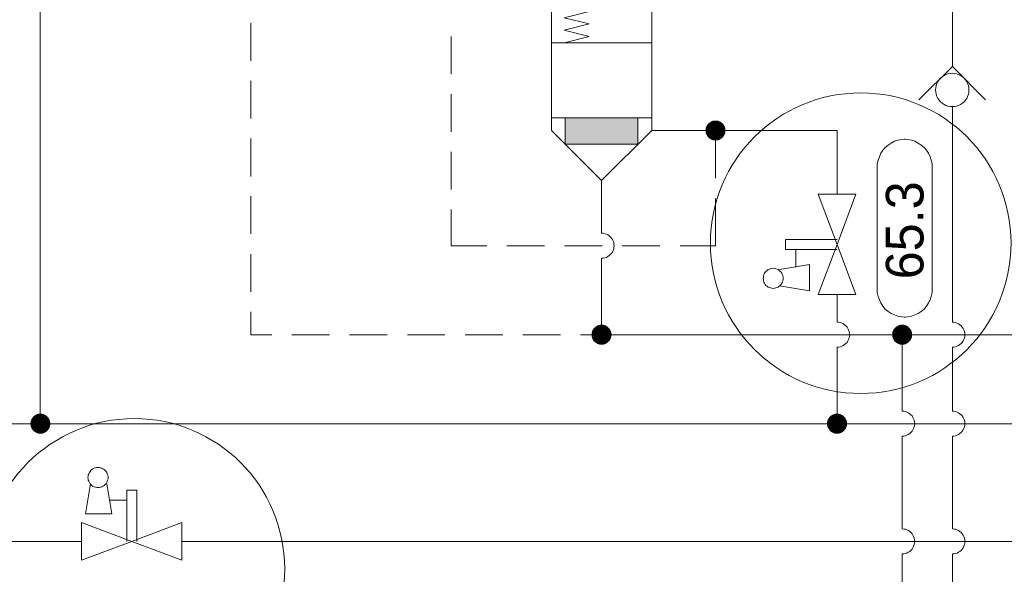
# Model space of a CAD drawing. Header units: millimetres. Extents: x 0 to 203, y 0 to 47.
# Tile 137 of 196: x 150.93 to 154.02, y 17.21 to 18.95. Entities that reach past the tile are written whole.
import ezdxf

# ---------------------------------------------------------------- set-up
doc = ezdxf.new("R2010")
doc.units = ezdxf.units.MM
for name, color, linetype in [('PDF_Geomertry', 7, 'Continuous'), ('PDF_Solid Fills', 7, 'Continuous'), ('PDF_Text', 7, 'Continuous')]:
    doc.layers.add(name, color=color, linetype=linetype)
doc.styles.add('PDF Arial', font='txt')

msp = doc.modelspace()

# ---------------------------------------------------------------- hatches: boundary and pattern name
at = {"layer": 'PDF_Solid Fills', "transparency": 33554559}
for points in [[(153.1096, 18.6026), (153.0846, 18.6221), (153.0874, 18.6249)], [(153.1096, 18.6026), (153.0874, 18.6249), (153.0907, 18.6276)], [(153.1096, 18.6026), (153.0907, 18.6276), (153.0943, 18.6299)], [(153.1096, 18.6026), (153.0943, 18.6299), (153.0977, 18.6318)], [(153.1096, 18.6026), (153.0977, 18.6318), (153.1013, 18.6332)], [(153.1096, 18.6026), (153.1013, 18.6332), (153.1054, 18.634)], [(153.1096, 18.6026), (153.1054, 18.634), (153.1096, 18.634)], [(153.1096, 18.6026), (153.1138, 18.634), (153.1179, 18.6332)], [(153.1096, 18.6026), (153.1096, 18.634), (153.1138, 18.634)], [(153.1096, 18.6026), (153.1179, 18.6332), (153.1213, 18.6318)], [(153.1096, 18.6026), (153.1213, 18.6318), (153.1254, 18.6299)], [(153.1096, 18.6026), (153.1254, 18.6299), (153.129, 18.6276)], [(153.1096, 18.6026), (153.129, 18.6276), (153.1318, 18.6249)], [(153.1096, 18.6026), (153.1318, 18.6249), (153.1346, 18.6221)], [(153.1096, 18.6026), (153.0782, 18.6068), (153.079, 18.611)], [(153.1096, 18.6026), (153.0782, 18.6026), (153.0782, 18.6068)], [(153.1096, 18.6026), (153.0782, 18.5985), (153.0782, 18.6026)], [(153.1096, 18.6026), (153.079, 18.5943), (153.0782, 18.5985)], [(153.1096, 18.6026), (153.079, 18.611), (153.0804, 18.6146)], [(153.1096, 18.6026), (153.0804, 18.591), (153.079, 18.5943)], [(153.1096, 18.6026), (153.0804, 18.6146), (153.0824, 18.6188)], [(153.1096, 18.6026), (153.0824, 18.5874), (153.0804, 18.591)], [(153.1096, 18.6026), (153.0824, 18.6188), (153.0846, 18.6221)], [(153.1096, 18.6026), (153.0846, 18.584), (153.0824, 18.5874)], [(153.1096, 18.6026), (153.0874, 18.5804), (153.0846, 18.584)], [(153.1096, 18.6026), (153.0907, 18.5776), (153.0874, 18.5804)], [(153.1096, 18.6026), (153.0943, 18.5757), (153.0907, 18.5776)], [(153.1096, 18.6026), (153.0977, 18.5735), (153.0943, 18.5757)], [(153.1096, 18.6026), (153.1013, 18.5721), (153.0977, 18.5735)], [(153.1096, 18.6026), (153.1054, 18.5715), (153.1013, 18.5721)], [(153.1096, 18.6026), (153.1096, 18.5715), (153.1054, 18.5715)], [(153.1096, 18.6026), (153.1346, 18.6221), (153.1365, 18.6188)], [(153.1096, 18.6026), (153.1365, 18.6188), (153.1388, 18.6146)], [(153.1096, 18.6026), (153.1388, 18.6146), (153.1402, 18.611)], [(153.1096, 18.6026), (153.1402, 18.611), (153.1407, 18.6068)], [(153.1096, 18.6026), (153.1407, 18.6068), (153.1407, 18.6026)], [(153.1096, 18.6026), (153.1138, 18.5715), (153.1096, 18.5715)], [(153.1096, 18.6026), (153.1179, 18.5721), (153.1138, 18.5715)], [(153.1096, 18.6026), (153.1213, 18.5735), (153.1179, 18.5721)], [(153.1096, 18.6026), (153.1254, 18.5757), (153.1213, 18.5735)], [(153.1096, 18.6026), (153.129, 18.5776), (153.1254, 18.5757)], [(153.1096, 18.6026), (153.1318, 18.5804), (153.129, 18.5776)], [(153.1096, 18.6026), (153.1346, 18.584), (153.1318, 18.5804)], [(153.1096, 18.6026), (153.1365, 18.5874), (153.1346, 18.584)], [(153.1096, 18.6026), (153.1388, 18.591), (153.1365, 18.5874)], [(153.1096, 18.6026), (153.1402, 18.5943), (153.1388, 18.591)], [(153.1096, 18.6026), (153.1407, 18.5985), (153.1402, 18.5943)], [(153.1096, 18.6026), (153.1407, 18.6026), (153.1407, 18.5985)], [(152.7518, 17.9624), (152.7227, 17.9743), (152.7249, 17.9785)], [(152.7518, 17.9624), (152.7249, 17.9785), (152.7268, 17.9813)], [(152.7518, 17.9624), (152.7268, 17.9813), (152.7296, 17.9846)], [(152.7518, 17.9624), (152.7296, 17.9846), (152.7332, 17.9874)], [(152.7518, 17.9624), (152.7332, 17.9874), (152.7365, 17.9896)], [(152.7518, 17.9624), (152.7365, 17.9896), (152.7402, 17.9915)], [(152.7518, 17.9624), (152.7402, 17.9915), (152.7443, 17.9929)], [(152.7518, 17.9624), (152.7443, 17.9929), (152.7477, 17.9938)], [(152.7518, 17.9624), (152.7477, 17.9938), (152.7518, 17.9938)], [(152.7518, 17.9624), (152.756, 17.9938), (152.7602, 17.9929)], [(152.7518, 17.9624), (152.7518, 17.9938), (152.756, 17.9938)], [(152.7518, 17.9624), (152.7602, 17.9929), (152.7643, 17.9915)], [(152.7518, 17.9624), (152.7643, 17.9915), (152.7679, 17.9896)], [(152.7518, 17.9624), (152.7679, 17.9896), (152.7713, 17.9874)], [(152.7518, 17.9624), (152.7713, 17.9874), (152.774, 17.9846)], [(152.7518, 17.9624), (152.774, 17.9846), (152.7768, 17.9813)], [(152.7518, 17.9624), (152.7768, 17.9813), (152.779, 17.9785)], [(152.7518, 17.9624), (152.779, 17.9785), (152.781, 17.9743)], [(153.6949, 17.9624), (153.6657, 17.9743), (153.6679, 17.9785)], [(153.6949, 17.9624), (153.6679, 17.9785), (153.6699, 17.9813)], [(153.6949, 17.9624), (153.6699, 17.9813), (153.6727, 17.9846)], [(153.6949, 17.9624), (153.6727, 17.9846), (153.6763, 17.9874)], [(153.6949, 17.9624), (153.6763, 17.9874), (153.6796, 17.9896)], [(153.6949, 17.9624), (153.6796, 17.9896), (153.6832, 17.9915)], [(153.6949, 17.9624), (153.6832, 17.9915), (153.6865, 17.9929)], [(153.6949, 17.9624), (153.6865, 17.9929), (153.6907, 17.9938)], [(153.6949, 17.9624), (153.6907, 17.9938), (153.6949, 17.9938)], [(153.6949, 17.9624), (153.699, 17.9938), (153.7032, 17.9929)], [(153.6949, 17.9624), (153.6949, 17.9938), (153.699, 17.9938)], [(153.6949, 17.9624), (153.7032, 17.9929), (153.7074, 17.9915)], [(153.6949, 17.9624), (153.7074, 17.9915), (153.711, 17.9896)], [(153.6949, 17.9624), (153.711, 17.9896), (153.7143, 17.9874)], [(153.6949, 17.9624), (153.7143, 17.9874), (153.7171, 17.9846)], [(153.6949, 17.9624), (153.7171, 17.9846), (153.7199, 17.9813)], [(153.6949, 17.9624), (153.7199, 17.9813), (153.7221, 17.9785)], [(153.6949, 17.9624), (153.7221, 17.9785), (153.724, 17.9743)], [(152.7518, 17.9624), (152.7207, 17.9665), (152.7221, 17.9707)], [(152.7518, 17.9624), (152.7207, 17.9624), (152.7207, 17.9665)], [(152.7518, 17.9624), (152.7207, 17.9582), (152.7207, 17.9624)], [(152.7518, 17.9624), (152.7221, 17.954), (152.7207, 17.9582)], [(152.7518, 17.9624), (152.7221, 17.9707), (152.7227, 17.9743)], [(152.7518, 17.9624), (152.7227, 17.9507), (152.7221, 17.954)], [(152.7518, 17.9624), (152.7249, 17.9465), (152.7227, 17.9507)], [(152.7518, 17.9624), (152.7268, 17.9429), (152.7249, 17.9465)], [(152.7518, 17.9624), (152.7296, 17.9401), (152.7268, 17.9429)], [(152.7518, 17.9624), (152.7332, 17.9374), (152.7296, 17.9401)], [(152.7518, 17.9624), (152.7365, 17.9354), (152.7332, 17.9374)], [(152.7518, 17.9624), (152.7402, 17.9332), (152.7365, 17.9354)], [(152.7518, 17.9624), (152.7443, 17.9318), (152.7402, 17.9332)], [(152.7518, 17.9624), (152.7477, 17.9313), (152.7443, 17.9318)], [(152.7518, 17.9624), (152.7518, 17.9313), (152.7477, 17.9313)], [(152.7518, 17.9624), (152.781, 17.9743), (152.7824, 17.9707)], [(152.7518, 17.9624), (152.7824, 17.9707), (152.7832, 17.9665)], [(152.7518, 17.9624), (152.7832, 17.9665), (152.7838, 17.9624)], [(152.7518, 17.9624), (152.756, 17.9313), (152.7518, 17.9313)], [(152.7518, 17.9624), (152.7602, 17.9318), (152.756, 17.9313)], [(152.7518, 17.9624), (152.7643, 17.9332), (152.7602, 17.9318)], [(152.7518, 17.9624), (152.7679, 17.9354), (152.7643, 17.9332)], [(152.7518, 17.9624), (152.7713, 17.9374), (152.7679, 17.9354)], [(152.7518, 17.9624), (152.774, 17.9401), (152.7713, 17.9374)], [(152.7518, 17.9624), (152.7768, 17.9429), (152.774, 17.9401)], [(152.7518, 17.9624), (152.779, 17.9465), (152.7768, 17.9429)], [(152.7518, 17.9624), (152.781, 17.9507), (152.779, 17.9465)], [(152.7518, 17.9624), (152.7824, 17.954), (152.781, 17.9507)], [(152.7518, 17.9624), (152.7832, 17.9582), (152.7824, 17.954)], [(152.7518, 17.9624), (152.7838, 17.9624), (152.7832, 17.9582)], [(153.6949, 17.9624), (153.6638, 17.9665), (153.6643, 17.9707)], [(153.6949, 17.9624), (153.6638, 17.9624), (153.6638, 17.9665)], [(153.6949, 17.9624), (153.6638, 17.9582), (153.6638, 17.9624)], [(153.6949, 17.9624), (153.6643, 17.954), (153.6638, 17.9582)], [(153.6949, 17.9624), (153.6643, 17.9707), (153.6657, 17.9743)], [(153.6949, 17.9624), (153.6657, 17.9507), (153.6643, 17.954)], [(153.6949, 17.9624), (153.6679, 17.9465), (153.6657, 17.9507)], [(153.6949, 17.9624), (153.6699, 17.9429), (153.6679, 17.9465)], [(153.6949, 17.9624), (153.6727, 17.9401), (153.6699, 17.9429)], [(153.6949, 17.9624), (153.6763, 17.9374), (153.6727, 17.9401)], [(153.6949, 17.9624), (153.6796, 17.9354), (153.6763, 17.9374)], [(153.6949, 17.9624), (153.6832, 17.9332), (153.6796, 17.9354)], [(153.6949, 17.9624), (153.6865, 17.9318), (153.6832, 17.9332)], [(153.6949, 17.9624), (153.6907, 17.9313), (153.6865, 17.9318)], [(153.6949, 17.9624), (153.6949, 17.9313), (153.6907, 17.9313)], [(153.6949, 17.9624), (153.724, 17.9743), (153.7254, 17.9707)], [(153.6949, 17.9624), (153.7254, 17.9707), (153.7263, 17.9665)], [(153.6949, 17.9624), (153.7263, 17.9665), (153.7263, 17.9624)], [(153.6949, 17.9624), (153.699, 17.9313), (153.6949, 17.9313)], [(153.6949, 17.9624), (153.7032, 17.9318), (153.699, 17.9313)], [(153.6949, 17.9624), (153.7074, 17.9332), (153.7032, 17.9318)], [(153.6949, 17.9624), (153.711, 17.9354), (153.7074, 17.9332)], [(153.6949, 17.9624), (153.7143, 17.9374), (153.711, 17.9354)], [(153.6949, 17.9624), (153.7171, 17.9401), (153.7143, 17.9374)], [(153.6949, 17.9624), (153.7199, 17.9429), (153.7171, 17.9401)], [(153.6949, 17.9624), (153.7221, 17.9465), (153.7199, 17.9429)], [(153.6949, 17.9624), (153.724, 17.9507), (153.7221, 17.9465)], [(153.6949, 17.9624), (153.7254, 17.954), (153.724, 17.9507)], [(153.6949, 17.9624), (153.7263, 17.9582), (153.7254, 17.954)], [(153.6949, 17.9624), (153.7263, 17.9624), (153.7263, 17.9582)], [(150.9915, 17.6832), (150.9629, 17.6951), (150.9643, 17.6993)], [(150.9915, 17.6832), (150.9643, 17.6993), (150.9671, 17.7026)], [(150.9915, 17.6832), (150.9671, 17.7026), (150.9693, 17.7054)], [(150.9915, 17.6832), (150.9693, 17.7054), (150.9727, 17.7082)], [(150.9915, 17.6832), (150.9727, 17.7082), (150.9763, 17.7104)], [(150.9915, 17.6832), (150.9763, 17.7104), (150.9796, 17.7124)], [(150.9915, 17.6832), (150.9796, 17.7124), (150.9838, 17.7138)], [(150.9915, 17.6832), (150.9838, 17.7138), (150.9879, 17.7146)], [(150.9915, 17.6832), (150.9879, 17.7146), (150.9915, 17.7146)], [(150.9915, 17.6832), (150.9957, 17.7146), (150.9999, 17.7138)], [(150.9915, 17.6832), (150.9915, 17.7146), (150.9957, 17.7146)], [(150.9915, 17.6832), (150.9999, 17.7138), (151.004, 17.7124)], [(150.9915, 17.6832), (151.004, 17.7124), (151.0074, 17.7104)], [(150.9915, 17.6832), (151.0074, 17.7104), (151.011, 17.7082)], [(150.9915, 17.6832), (151.011, 17.7082), (151.0138, 17.7054)], [(150.9915, 17.6832), (151.0138, 17.7054), (151.0165, 17.7026)], [(150.9915, 17.6832), (151.0165, 17.7026), (151.0193, 17.6993)], [(150.9915, 17.6832), (151.0193, 17.6993), (151.0207, 17.6951)], [(153.4907, 17.6832), (153.4615, 17.6951), (153.4638, 17.6993)], [(153.4907, 17.6832), (153.4638, 17.6993), (153.4657, 17.7026)], [(153.4907, 17.6832), (153.4657, 17.7026), (153.4685, 17.7054)], [(153.4907, 17.6832), (153.4685, 17.7054), (153.4713, 17.7082)], [(153.4907, 17.6832), (153.4713, 17.7082), (153.4749, 17.7104)], [(153.4907, 17.6832), (153.4749, 17.7104), (153.479, 17.7124)], [(153.4907, 17.6832), (153.479, 17.7124), (153.4824, 17.7138)], [(153.4907, 17.6832), (153.4824, 17.7138), (153.4865, 17.7146)], [(153.4907, 17.6832), (153.4865, 17.7146), (153.4907, 17.7146)], [(153.4907, 17.6832), (153.4949, 17.7146), (153.499, 17.7138)], [(153.4907, 17.6832), (153.4907, 17.7146), (153.4949, 17.7146)], [(153.4907, 17.6832), (153.499, 17.7138), (153.5027, 17.7124)], [(153.4907, 17.6832), (153.5027, 17.7124), (153.5068, 17.7104)], [(153.4907, 17.6832), (153.5068, 17.7104), (153.5102, 17.7082)], [(153.4907, 17.6832), (153.5102, 17.7082), (153.5129, 17.7054)], [(153.4907, 17.6832), (153.5129, 17.7054), (153.5157, 17.7026)], [(153.4907, 17.6832), (153.5157, 17.7026), (153.5179, 17.6993)], [(153.4907, 17.6832), (153.5179, 17.6993), (153.5199, 17.6951)], [(150.9915, 17.6832), (150.9602, 17.6832), (150.961, 17.6874)], [(150.9915, 17.6832), (150.961, 17.679), (150.9602, 17.6832)], [(150.9915, 17.6832), (150.961, 17.6874), (150.9615, 17.6915)], [(150.9915, 17.6832), (150.9615, 17.6749), (150.961, 17.679)], [(150.9915, 17.6832), (150.9615, 17.6915), (150.9629, 17.6951)], [(150.9915, 17.6832), (150.9629, 17.6715), (150.9615, 17.6749)], [(150.9915, 17.6832), (150.9643, 17.6679), (150.9629, 17.6715)], [(150.9915, 17.6832), (150.9671, 17.6646), (150.9643, 17.6679)], [(150.9915, 17.6832), (150.9693, 17.661), (150.9671, 17.6646)], [(150.9915, 17.6832), (150.9727, 17.6582), (150.9693, 17.661)], [(150.9915, 17.6832), (150.9763, 17.6563), (150.9727, 17.6582)], [(150.9915, 17.6832), (150.9796, 17.654), (150.9763, 17.6563)], [(150.9915, 17.6832), (150.9838, 17.6526), (150.9796, 17.654)], [(150.9915, 17.6832), (150.9879, 17.6521), (150.9838, 17.6526)], [(150.9915, 17.6832), (150.9915, 17.6521), (150.9879, 17.6521)], [(150.9915, 17.6832), (151.0207, 17.6951), (151.0221, 17.6915)], [(150.9915, 17.6832), (151.0221, 17.6915), (151.0227, 17.6874)], [(150.9915, 17.6832), (151.0227, 17.6874), (151.0235, 17.6832)], [(150.9915, 17.6832), (150.9957, 17.6521), (150.9915, 17.6521)], [(150.9915, 17.6832), (150.9999, 17.6526), (150.9957, 17.6521)], [(150.9915, 17.6832), (151.004, 17.654), (150.9999, 17.6526)], [(150.9915, 17.6832), (151.0074, 17.6563), (151.004, 17.654)], [(150.9915, 17.6832), (151.011, 17.6582), (151.0074, 17.6563)], [(150.9915, 17.6832), (151.0138, 17.661), (151.011, 17.6582)], [(150.9915, 17.6832), (151.0165, 17.6646), (151.0138, 17.661)], [(150.9915, 17.6832), (151.0193, 17.6679), (151.0165, 17.6646)], [(150.9915, 17.6832), (151.0207, 17.6715), (151.0193, 17.6679)], [(150.9915, 17.6832), (151.0221, 17.6749), (151.0207, 17.6715)], [(150.9915, 17.6832), (151.0227, 17.679), (151.0221, 17.6749)], [(150.9915, 17.6832), (151.0235, 17.6832), (151.0227, 17.679)], [(153.4907, 17.6832), (153.4596, 17.6874), (153.4602, 17.6915)], [(153.4907, 17.6832), (153.4596, 17.6832), (153.4596, 17.6874)], [(153.4907, 17.6832), (153.4596, 17.679), (153.4596, 17.6832)], [(153.4907, 17.6832), (153.4602, 17.6749), (153.4596, 17.679)], [(153.4907, 17.6832), (153.4602, 17.6915), (153.4615, 17.6951)], [(153.4907, 17.6832), (153.4615, 17.6715), (153.4602, 17.6749)], [(153.4907, 17.6832), (153.4638, 17.6679), (153.4615, 17.6715)], [(153.4907, 17.6832), (153.4657, 17.6646), (153.4638, 17.6679)], [(153.4907, 17.6832), (153.4685, 17.661), (153.4657, 17.6646)], [(153.4907, 17.6832), (153.4713, 17.6582), (153.4685, 17.661)], [(153.4907, 17.6832), (153.4749, 17.6563), (153.4713, 17.6582)], [(153.4907, 17.6832), (153.479, 17.654), (153.4749, 17.6563)], [(153.4907, 17.6832), (153.4824, 17.6526), (153.479, 17.654)], [(153.4907, 17.6832), (153.4865, 17.6521), (153.4824, 17.6526)], [(153.4907, 17.6832), (153.4907, 17.6521), (153.4865, 17.6521)], [(153.4907, 17.6832), (153.5199, 17.6951), (153.5213, 17.6915)], [(153.4907, 17.6832), (153.5213, 17.6915), (153.5221, 17.6874)], [(153.4907, 17.6832), (153.5221, 17.6874), (153.5221, 17.6832)], [(153.4907, 17.6832), (153.4949, 17.6521), (153.4907, 17.6521)], [(153.4907, 17.6832), (153.499, 17.6526), (153.4949, 17.6521)], [(153.4907, 17.6832), (153.5027, 17.654), (153.499, 17.6526)], [(153.4907, 17.6832), (153.5068, 17.6563), (153.5027, 17.654)], [(153.4907, 17.6832), (153.5102, 17.6582), (153.5068, 17.6563)], [(153.4907, 17.6832), (153.5129, 17.661), (153.5102, 17.6582)], [(153.4907, 17.6832), (153.5157, 17.6646), (153.5129, 17.661)], [(153.4907, 17.6832), (153.5179, 17.6679), (153.5157, 17.6646)], [(153.4907, 17.6832), (153.5199, 17.6715), (153.5179, 17.6679)], [(153.4907, 17.6832), (153.5213, 17.6749), (153.5199, 17.6715)], [(153.4907, 17.6832), (153.5221, 17.679), (153.5213, 17.6749)], [(153.4907, 17.6832), (153.5221, 17.6832), (153.5221, 17.679)]]:
    msp.add_hatch(color=256, dxfattribs=at).paths.add_polyline_path(points)

# ---------------------------------------------------------------- linework, layer by layer
at = {"layer": 'PDF_Geomertry', "lineweight": 15}
for points in [[(153.8527, 19.1688), (153.8527, 19.0743), (153.8527, 18.8346), (153.8527, 18.804)], [(152.7518, 18.4457), (152.5949, 18.6026), (152.5949, 19.0743), (152.9096, 19.0743), (152.9096, 18.6026), (153.1096, 18.6026), (153.4907, 18.6026), (153.4907, 18.4026)], [(152.6346, 19.0743), (152.7129, 19.0549), (152.6346, 19.0354), (152.7129, 19.0151), (152.6346, 18.9957), (152.7129, 18.9763), (152.6346, 18.9563), (152.7129, 18.9368), (152.6346, 18.9174), (152.7129, 18.8971), (152.6346, 18.8776)], [(153.4907, 17.9229), (153.4957, 17.9235), (153.5013, 17.9243), (153.506, 17.9263), (153.5102, 17.9285), (153.5143, 17.9313), (153.5185, 17.9346), (153.5221, 17.9382), (153.5249, 17.9429), (153.5268, 17.9471), (153.529, 17.9521), (153.5296, 17.9568), (153.5304, 17.9624), (153.5296, 17.9674), (153.529, 17.9729), (153.5268, 17.9776), (153.5249, 17.9818), (153.5221, 17.986), (153.5185, 17.9901), (153.5143, 17.9938), (153.5102, 17.9965), (153.506, 17.9985), (153.5013, 18.0007), (153.4957, 18.0013), (153.4907, 18.0013), (153.4957, 18.0013), (153.5013, 18.0007), (153.506, 17.9985), (153.5102, 17.9965), (153.5143, 17.9938), (153.5185, 17.9901), (153.5221, 17.986), (153.5249, 17.9818), (153.5268, 17.9776), (153.529, 17.9729), (153.5296, 17.9674), (153.5304, 17.9624), (153.5296, 17.9568), (153.529, 17.9521), (153.5268, 17.9471), (153.5249, 17.9429), (153.5221, 17.9382), (153.5185, 17.9346), (153.5143, 17.9313), (153.5102, 17.9285), (153.506, 17.9263), (153.5013, 17.9243), (153.4957, 17.9235), (153.4907, 17.9229), (153.4907, 17.6832), (150.9915, 17.6832), (150.9915, 19.0354)], [(151.6518, 18.9396), (151.6518, 18.8215)], [(152.2804, 18.8979), (152.2804, 18.7799)], [(152.5949, 18.8776), (152.9096, 18.8776)], [(153.7477, 18.6993), (153.8527, 18.804), (153.9568, 18.6993)], [(151.6518, 18.7582), (151.6518, 18.6401)], [(152.2804, 18.7165), (152.2804, 18.5985)], [(153.8527, 18.0013), (153.8574, 18.0013), (153.8624, 18.0007), (153.8671, 17.9985), (153.8721, 17.9965), (153.8763, 17.9938), (153.8804, 17.9901), (153.8832, 17.986), (153.8865, 17.9818), (153.8888, 17.9776), (153.8902, 17.9729), (153.8915, 17.9674), (153.8915, 17.9624), (153.8915, 17.9568), (153.8902, 17.9521), (153.8888, 17.9471), (153.8865, 17.9429), (153.8832, 17.9382), (153.8804, 17.9346), (153.8763, 17.9313), (153.8721, 17.9285), (153.8671, 17.9263), (153.8624, 17.9243), (153.8574, 17.9235), (153.8527, 17.9229), (153.8574, 17.9235), (153.8624, 17.9243), (153.8671, 17.9263), (153.8721, 17.9285), (153.8763, 17.9313), (153.8804, 17.9346), (153.8832, 17.9382), (153.8865, 17.9429), (153.8888, 17.9471), (153.8902, 17.9521), (153.8915, 17.9568), (153.8915, 17.9624), (153.8915, 17.9674), (153.8902, 17.9729), (153.8888, 17.9776), (153.8865, 17.9818), (153.8832, 17.986), (153.8804, 17.9901), (153.8763, 17.9938), (153.8721, 17.9965), (153.8671, 17.9985), (153.8624, 18.0007), (153.8574, 18.0013), (153.8527, 18.0013), (153.8527, 18.6776)], [(152.5949, 18.6424), (152.9096, 18.6424)], [(152.6379, 18.6424), (152.6379, 18.5596), (152.8657, 18.5596), (152.8657, 18.6424)], [(152.7518, 18.2804), (152.7574, 18.2804), (152.7624, 18.279), (152.7671, 18.2776), (152.7721, 18.2757), (152.7763, 18.2721), (152.7796, 18.2693), (152.7832, 18.2651), (152.786, 18.261), (152.7888, 18.2563), (152.7902, 18.2513), (152.7907, 18.2465), (152.7915, 18.2415), (152.7907, 18.236), (152.7902, 18.2313), (152.7888, 18.2262), (152.786, 18.2215), (152.7832, 18.2174), (152.7796, 18.2138), (152.7763, 18.2104), (152.7721, 18.2076), (152.7671, 18.2049), (152.7624, 18.2035), (152.7574, 18.2021), (152.7518, 18.2021), (152.7574, 18.2021), (152.7624, 18.2035), (152.7671, 18.2049), (152.7721, 18.2076), (152.7763, 18.2104), (152.7796, 18.2138), (152.7832, 18.2174), (152.786, 18.2215), (152.7888, 18.2262), (152.7902, 18.2313), (152.7907, 18.236), (152.7915, 18.2415), (152.7907, 18.2465), (152.7902, 18.2513), (152.7888, 18.2563), (152.786, 18.261), (152.7832, 18.2651), (152.7796, 18.2693), (152.7763, 18.2721), (152.7721, 18.2757), (152.7671, 18.2776), (152.7624, 18.279), (152.7574, 18.2804), (152.7518, 18.2804), (152.7518, 18.4457), (152.9096, 18.6026)], [(153.1096, 18.4535), (153.1096, 18.6026)], [(151.6518, 18.5776), (151.6518, 18.459)], [(152.2804, 18.536), (152.2804, 18.4179)], [(151.6518, 18.3965), (151.6518, 18.2785)], [(152.9985, 18.2415), (153.1096, 18.2415), (153.1096, 18.391)], [(152.2804, 18.3549), (152.2804, 18.2415), (152.3921, 18.2415)], [(152.4546, 18.2415), (152.5727, 18.2415)], [(152.636, 18.2415), (152.754, 18.2415)], [(152.8171, 18.2415), (152.9352, 18.2415)], [(151.6518, 18.2151), (151.6518, 18.0971)], [(152.7518, 18.2021), (152.7518, 17.9624), (153.6949, 17.9624)], [(153.4907, 18.0013), (153.4907, 18.0882)], [(151.6518, 18.034), (151.6518, 17.9624), (151.7179, 17.9624)], [(151.781, 17.9624), (151.899, 17.9624)], [(151.9615, 17.9624), (152.0796, 17.9624)], [(152.1429, 17.9624), (152.261, 17.9624)], [(152.324, 17.9624), (152.4421, 17.9624)], [(152.5054, 17.9624), (152.6235, 17.9624)], [(152.686, 17.9624), (152.7518, 17.9624)], [(153.6949, 17.7229), (153.6949, 17.9624), (154.2921, 17.9624)], [(153.8527, 17.7229), (153.8574, 17.7221), (153.8624, 17.7215), (153.8671, 17.7193), (153.8721, 17.7174), (153.8763, 17.7146), (153.8804, 17.711), (153.8832, 17.7076), (153.8865, 17.7026), (153.8888, 17.6985), (153.8902, 17.6938), (153.8915, 17.6888), (153.8915, 17.6832), (153.8915, 17.6785), (153.8902, 17.6735), (153.8888, 17.6679), (153.8865, 17.6637), (153.8832, 17.6596), (153.8804, 17.6554), (153.8763, 17.6521), (153.8721, 17.6493), (153.8671, 17.6471), (153.8624, 17.6451), (153.8574, 17.6443), (153.8527, 17.6443), (153.8574, 17.6443), (153.8624, 17.6451), (153.8671, 17.6471), (153.8721, 17.6493), (153.8763, 17.6521), (153.8804, 17.6554), (153.8832, 17.6596), (153.8865, 17.6637), (153.8888, 17.6679), (153.8902, 17.6735), (153.8915, 17.6785), (153.8915, 17.6832), (153.8915, 17.6888), (153.8902, 17.6938), (153.8888, 17.6985), (153.8865, 17.7026), (153.8832, 17.7076), (153.8804, 17.711), (153.8763, 17.7146), (153.8721, 17.7174), (153.8671, 17.7193), (153.8624, 17.7215), (153.8574, 17.7221), (153.8527, 17.7229), (153.8527, 17.9229)], [(153.6949, 17.3535), (153.6949, 17.6443), (153.7004, 17.6443), (153.7054, 17.6451), (153.7102, 17.6471), (153.7143, 17.6493), (153.7193, 17.6521), (153.7227, 17.6554), (153.7263, 17.6596), (153.729, 17.6637), (153.731, 17.6679), (153.7332, 17.6735), (153.7338, 17.6785), (153.7346, 17.6832), (153.7338, 17.6888), (153.7332, 17.6938), (153.731, 17.6985), (153.729, 17.7026), (153.7263, 17.7076), (153.7227, 17.711), (153.7193, 17.7146), (153.7143, 17.7174), (153.7102, 17.7193), (153.7054, 17.7215), (153.7004, 17.7221), (153.6949, 17.7229), (153.7004, 17.7221), (153.7054, 17.7215), (153.7102, 17.7193), (153.7143, 17.7174), (153.7193, 17.7146), (153.7227, 17.711), (153.7263, 17.7076), (153.729, 17.7026), (153.731, 17.6985), (153.7332, 17.6938), (153.7338, 17.6888), (153.7346, 17.6832), (153.7338, 17.6785), (153.7332, 17.6735), (153.731, 17.6679), (153.729, 17.6637), (153.7263, 17.6596), (153.7227, 17.6554), (153.7193, 17.6521), (153.7143, 17.6493), (153.7102, 17.6471), (153.7054, 17.6451), (153.7004, 17.6443), (153.6949, 17.6443)], [(149.3574, 17.6832), (150.9915, 17.6832)], [(158.8852, 17.6832), (153.4907, 17.6832)], [(149.829, 17.6443), (149.829, 17.3138), (151.1213, 17.3138)], [(153.8527, 17.3535), (153.8574, 17.3526), (153.8624, 17.3521), (153.8671, 17.3507), (153.8721, 17.3479), (153.8763, 17.3451), (153.8804, 17.3415), (153.8832, 17.3382), (153.8865, 17.334), (153.8888, 17.329), (153.8902, 17.3243), (153.8915, 17.3193), (153.8915, 17.3138), (153.8915, 17.309), (153.8902, 17.304), (153.8888, 17.2993), (153.8865, 17.2943), (153.8832, 17.2901), (153.8804, 17.286), (153.8763, 17.2826), (153.8721, 17.2799), (153.8671, 17.2776), (153.8624, 17.2763), (153.8574, 17.2749), (153.8527, 17.2749), (153.8574, 17.2749), (153.8624, 17.2763), (153.8671, 17.2776), (153.8721, 17.2799), (153.8763, 17.2826), (153.8804, 17.286), (153.8832, 17.2901), (153.8865, 17.2943), (153.8888, 17.2993), (153.8902, 17.304), (153.8915, 17.309), (153.8915, 17.3138), (153.8915, 17.3193), (153.8902, 17.3243), (153.8888, 17.329), (153.8865, 17.334), (153.8832, 17.3382), (153.8804, 17.3415), (153.8763, 17.3451), (153.8721, 17.3479), (153.8671, 17.3507), (153.8624, 17.3521), (153.8574, 17.3526), (153.8527, 17.3535), (153.8527, 17.6443)], [(153.6949, 16.984), (153.6949, 17.2749), (153.7004, 17.2749), (153.7054, 17.2763), (153.7102, 17.2776), (153.7143, 17.2799), (153.7193, 17.2826), (153.7227, 17.286), (153.7263, 17.2901), (153.729, 17.2943), (153.731, 17.2993), (153.7332, 17.304), (153.7338, 17.309), (153.7346, 17.3138), (153.7338, 17.3193), (153.7332, 17.3243), (153.731, 17.329), (153.729, 17.334), (153.7263, 17.3382), (153.7227, 17.3415), (153.7193, 17.3451), (153.7143, 17.3479), (153.7102, 17.3507), (153.7054, 17.3521), (153.7004, 17.3526), (153.6949, 17.3535), (153.7004, 17.3526), (153.7054, 17.3521), (153.7102, 17.3507), (153.7143, 17.3479), (153.7193, 17.3451), (153.7227, 17.3415), (153.7263, 17.3382), (153.729, 17.334), (153.731, 17.329), (153.7332, 17.3243), (153.7338, 17.3193), (153.7346, 17.3138), (153.7338, 17.309), (153.7332, 17.304), (153.731, 17.2993), (153.729, 17.2943), (153.7263, 17.2901), (153.7227, 17.286), (153.7193, 17.2826), (153.7143, 17.2799), (153.7102, 17.2776), (153.7054, 17.2763), (153.7004, 17.2749), (153.6949, 17.2749)], [(151.436, 17.3138), (156.1074, 17.3138), (157.1685, 17.3138)], [(153.8527, 17.2749), (153.8527, 16.9443)]]:
    msp.add_lwpolyline(points, dxfattribs=at)
for points in [[(153.9046, 18.7299), (153.904, 18.7368), (153.9027, 18.7438), (153.9004, 18.7499), (153.8977, 18.7563), (153.8935, 18.7618), (153.8893, 18.7665), (153.8838, 18.7715), (153.8782, 18.7749), (153.8721, 18.7785), (153.8657, 18.7804), (153.8588, 18.7818), (153.8527, 18.7826), (153.8457, 18.7818), (153.8388, 18.7804), (153.8324, 18.7785), (153.8263, 18.7749), (153.8207, 18.7715), (153.8152, 18.7665), (153.811, 18.7618), (153.8068, 18.7563), (153.804, 18.7499), (153.8018, 18.7438), (153.8004, 18.7368), (153.7999, 18.7299), (153.8004, 18.7229), (153.8018, 18.7165), (153.804, 18.7096), (153.8068, 18.7035), (153.811, 18.6979), (153.8152, 18.6929), (153.8207, 18.6882), (153.8263, 18.6846), (153.8324, 18.6813), (153.8388, 18.679), (153.8457, 18.6776), (153.8527, 18.6776), (153.8588, 18.6776), (153.8657, 18.679), (153.8721, 18.6813), (153.8782, 18.6846), (153.8838, 18.6882), (153.8893, 18.6929), (153.8935, 18.6979), (153.8977, 18.7035), (153.9004, 18.7096), (153.9027, 18.7165), (153.904, 18.7229), (153.9046, 18.7299)], [(153.7013, 18.5757), (153.7124, 18.5743), (153.724, 18.5721), (153.7346, 18.5688), (153.7449, 18.5632), (153.7546, 18.5568), (153.7638, 18.5493), (153.7713, 18.541), (153.7777, 18.5313), (153.7824, 18.5207), (153.7865, 18.5096), (153.7888, 18.4985), (153.7893, 18.4868), (153.7893, 18.1054), (153.7888, 18.0943), (153.7865, 18.0826), (153.7824, 18.0721), (153.7777, 18.0618), (153.7713, 18.0521), (153.7638, 18.0429), (153.7546, 18.0354), (153.7449, 18.029), (153.7346, 18.0243), (153.724, 18.0201), (153.7124, 18.0179), (153.7013, 18.0174), (153.7046, 18.0174), (153.6935, 18.0179), (153.6818, 18.0201), (153.6713, 18.0243), (153.661, 18.029), (153.6513, 18.0354), (153.6421, 18.0429), (153.6346, 18.0521), (153.6282, 18.0618), (153.6235, 18.0721), (153.6193, 18.0826), (153.6171, 18.0943), (153.6165, 18.1054), (153.6165, 18.4868), (153.6171, 18.4985), (153.6193, 18.5096), (153.6235, 18.5207), (153.6282, 18.5313), (153.6346, 18.541), (153.6421, 18.5493), (153.6513, 18.5568), (153.661, 18.5632), (153.6713, 18.5688), (153.6818, 18.5721), (153.6935, 18.5743), (153.7046, 18.5757), (153.7013, 18.5757)]]:
    msp.add_lwpolyline(points, close=True, dxfattribs=at)
at = {"layer": 'PDF_Geomertry', "lineweight": 0}
for points in [[(153.0943, 18.6026), (153.0943, 18.6007), (153.0943, 18.5985), (153.0949, 18.5965), (153.0963, 18.5951), (153.0971, 18.5929), (153.0985, 18.5915), (153.0999, 18.5901), (153.1018, 18.5896), (153.1032, 18.5882), (153.1054, 18.5874), (153.1074, 18.5874), (153.1096, 18.5874), (153.1115, 18.5874), (153.1138, 18.5874), (153.1157, 18.5882), (153.1171, 18.5896), (153.1193, 18.5901), (153.1207, 18.5915), (153.1221, 18.5929), (153.1235, 18.5951), (153.124, 18.5965), (153.1249, 18.5985), (153.1254, 18.6007), (153.1254, 18.6026), (153.1254, 18.6049), (153.1249, 18.6068), (153.124, 18.609), (153.1235, 18.6104), (153.1221, 18.6124), (153.1207, 18.6138), (153.1193, 18.6151), (153.1171, 18.6165), (153.1157, 18.6174), (153.1138, 18.6179), (153.1115, 18.6188), (153.1096, 18.6188), (153.1074, 18.6188), (153.1054, 18.6179), (153.1032, 18.6174), (153.1018, 18.6165), (153.0999, 18.6151), (153.0985, 18.6138), (153.0971, 18.6124), (153.0963, 18.6104), (153.0949, 18.609), (153.0943, 18.6068), (153.0943, 18.6049), (153.0943, 18.6026)], [(152.7365, 17.9624), (152.7365, 17.9604), (152.7365, 17.9582), (152.7374, 17.9562), (152.7388, 17.9549), (152.7393, 17.9526), (152.7407, 17.9513), (152.7421, 17.9499), (152.7443, 17.9485), (152.7463, 17.9479), (152.7477, 17.9471), (152.7499, 17.9465), (152.7518, 17.9465), (152.754, 17.9465), (152.756, 17.9471), (152.7582, 17.9479), (152.7602, 17.9485), (152.7615, 17.9499), (152.7629, 17.9513), (152.7643, 17.9526), (152.7657, 17.9549), (152.7665, 17.9562), (152.7671, 17.9582), (152.7679, 17.9604), (152.7679, 17.9624), (152.7679, 17.9646), (152.7671, 17.9665), (152.7665, 17.9688), (152.7657, 17.9701), (152.7643, 17.9721), (152.7629, 17.9735), (152.7615, 17.9749), (152.7602, 17.9757), (152.7582, 17.9771), (152.756, 17.9776), (152.754, 17.9776), (152.7518, 17.9785), (152.7499, 17.9776), (152.7477, 17.9776), (152.7463, 17.9771), (152.7443, 17.9757), (152.7421, 17.9749), (152.7407, 17.9735), (152.7393, 17.9721), (152.7388, 17.9701), (152.7374, 17.9688), (152.7365, 17.9665), (152.7365, 17.9646), (152.7365, 17.9624)], [(153.6796, 17.9624), (153.6796, 17.9604), (153.6796, 17.9582), (153.6804, 17.9562), (153.6818, 17.9549), (153.6824, 17.9526), (153.6838, 17.9513), (153.6852, 17.9499), (153.6874, 17.9485), (153.6893, 17.9479), (153.6907, 17.9471), (153.6929, 17.9465), (153.6949, 17.9465), (153.6971, 17.9465), (153.699, 17.9471), (153.7013, 17.9479), (153.7032, 17.9485), (153.7046, 17.9499), (153.706, 17.9513), (153.7074, 17.9526), (153.7088, 17.9549), (153.7096, 17.9562), (153.7102, 17.9582), (153.711, 17.9604), (153.711, 17.9624), (153.711, 17.9646), (153.7102, 17.9665), (153.7096, 17.9688), (153.7088, 17.9701), (153.7074, 17.9721), (153.706, 17.9735), (153.7046, 17.9749), (153.7032, 17.9757), (153.7013, 17.9771), (153.699, 17.9776), (153.6971, 17.9776), (153.6949, 17.9785), (153.6929, 17.9776), (153.6907, 17.9776), (153.6893, 17.9771), (153.6874, 17.9757), (153.6852, 17.9749), (153.6838, 17.9735), (153.6824, 17.9721), (153.6818, 17.9701), (153.6804, 17.9688), (153.6796, 17.9665), (153.6796, 17.9646), (153.6796, 17.9624)], [(150.9763, 17.6832), (150.9763, 17.6813), (150.9768, 17.679), (150.9777, 17.6771), (150.9782, 17.6757), (150.9796, 17.6735), (150.9804, 17.6721), (150.9824, 17.6707), (150.9838, 17.6701), (150.986, 17.6688), (150.9879, 17.6679), (150.9902, 17.6679), (150.9915, 17.6679), (150.9935, 17.6679), (150.9957, 17.6679), (150.9977, 17.6688), (150.9999, 17.6701), (151.0013, 17.6707), (151.0027, 17.6721), (151.004, 17.6735), (151.0054, 17.6757), (151.006, 17.6771), (151.0068, 17.679), (151.0074, 17.6813), (151.0074, 17.6832), (151.0074, 17.6854), (151.0068, 17.6874), (151.006, 17.6896), (151.0054, 17.691), (151.004, 17.6929), (151.0027, 17.6943), (151.0013, 17.6957), (150.9999, 17.6971), (150.9977, 17.6979), (150.9957, 17.6985), (150.9935, 17.6993), (150.9915, 17.6993), (150.9902, 17.6993), (150.9879, 17.6985), (150.986, 17.6979), (150.9838, 17.6971), (150.9824, 17.6957), (150.9804, 17.6943), (150.9796, 17.6929), (150.9782, 17.691), (150.9777, 17.6896), (150.9768, 17.6874), (150.9763, 17.6854), (150.9763, 17.6832)], [(153.4749, 17.6832), (153.4754, 17.6813), (153.4754, 17.679), (153.4763, 17.6771), (153.4768, 17.6757), (153.4782, 17.6735), (153.4796, 17.6721), (153.481, 17.6707), (153.4832, 17.6701), (153.4846, 17.6688), (153.4865, 17.6679), (153.4888, 17.6679), (153.4907, 17.6679), (153.4929, 17.6679), (153.4949, 17.6679), (153.4971, 17.6688), (153.4985, 17.6701), (153.5004, 17.6707), (153.5018, 17.6721), (153.5032, 17.6735), (153.5046, 17.6757), (153.5054, 17.6771), (153.506, 17.679), (153.506, 17.6813), (153.5068, 17.6832), (153.506, 17.6854), (153.506, 17.6874), (153.5054, 17.6896), (153.5046, 17.691), (153.5032, 17.6929), (153.5018, 17.6943), (153.5004, 17.6957), (153.4985, 17.6971), (153.4971, 17.6979), (153.4949, 17.6985), (153.4929, 17.6993), (153.4907, 17.6993), (153.4888, 17.6993), (153.4865, 17.6985), (153.4846, 17.6979), (153.4832, 17.6971), (153.481, 17.6957), (153.4796, 17.6943), (153.4782, 17.6929), (153.4768, 17.691), (153.4763, 17.6896), (153.4754, 17.6874), (153.4754, 17.6854), (153.4749, 17.6832)]]:
    msp.add_lwpolyline(points, close=True, dxfattribs=at)
at = {"layer": 'PDF_Geomertry', "color": 1, "lineweight": 15}
for points in [[(153.5499, 18.4026), (153.4318, 18.4026), (153.4907, 18.2451), (153.5499, 18.4026)], [(153.4907, 18.2451), (153.4318, 18.0882), (153.5499, 18.0882), (153.4907, 18.2451)], [(153.3221, 18.1388), (153.3213, 18.1429), (153.3207, 18.1471), (153.3193, 18.1513), (153.3179, 18.1549), (153.3152, 18.1582), (153.3124, 18.161), (153.3096, 18.1637), (153.306, 18.1665), (153.3027, 18.1679), (153.2985, 18.1693), (153.2943, 18.1701), (153.2902, 18.1707), (153.2865, 18.1701), (153.2824, 18.1693), (153.2782, 18.1679), (153.2749, 18.1665), (153.2713, 18.1637), (153.2679, 18.161), (153.2657, 18.1582), (153.2629, 18.1549), (153.2615, 18.1513), (153.2602, 18.1471), (153.2596, 18.1429), (153.2588, 18.1388), (153.2596, 18.1354), (153.2602, 18.1313), (153.2615, 18.1271), (153.2629, 18.1235), (153.2657, 18.1201), (153.2679, 18.1165), (153.2713, 18.1146), (153.2749, 18.1118), (153.2782, 18.1104), (153.2824, 18.109), (153.2865, 18.1082), (153.2902, 18.1076), (153.2943, 18.1082), (153.2985, 18.109), (153.3027, 18.1104), (153.306, 18.1118), (153.3096, 18.1146), (153.3124, 18.1165), (153.3152, 18.1201), (153.3179, 18.1235), (153.3193, 18.1271), (153.3207, 18.1313), (153.3213, 18.1354), (153.3221, 18.1388)], [(151.204, 17.5146), (151.204, 17.5187), (151.2027, 17.5229), (151.2018, 17.5263), (151.1999, 17.5299), (151.1977, 17.5332), (151.1949, 17.5368), (151.1915, 17.5396), (151.1879, 17.5415), (151.1846, 17.5438), (151.1804, 17.5451), (151.1768, 17.5457), (151.1727, 17.5457), (151.1685, 17.5457), (151.1643, 17.5451), (151.1602, 17.5438), (151.1568, 17.5415), (151.1532, 17.5396), (151.1504, 17.5368), (151.1477, 17.5332), (151.1457, 17.5299), (151.1435, 17.5263), (151.1421, 17.5229), (151.1415, 17.5187), (151.1407, 17.5146), (151.1415, 17.5104), (151.1421, 17.5063), (151.1435, 17.5026), (151.1457, 17.4985), (151.1477, 17.4951), (151.1504, 17.4924), (151.1532, 17.4896), (151.1568, 17.4874), (151.1602, 17.4854), (151.1643, 17.484), (151.1685, 17.4832), (151.1727, 17.4832), (151.1768, 17.4832), (151.1804, 17.484), (151.1846, 17.4854), (151.1879, 17.4874), (151.1915, 17.4896), (151.1949, 17.4924), (151.1977, 17.4951), (151.1999, 17.4985), (151.2018, 17.5026), (151.2027, 17.5063), (151.204, 17.5104), (151.204, 17.5146)], [(151.1213, 17.3729), (151.1213, 17.2549), (151.279, 17.3138), (151.1213, 17.3729)], [(151.279, 17.3138), (151.436, 17.2549), (151.436, 17.3729), (151.279, 17.3138)]]:
    msp.add_lwpolyline(points, close=True, dxfattribs=at)
for points in [[(153.4907, 18.2299), (153.3296, 18.2299), (153.3296, 18.261), (153.4907, 18.261)], [(153.361, 18.1743), (153.361, 18.2299)], [(153.3102, 18.116), (153.404, 18.0999), (153.404, 18.1826), (153.3102, 18.1665)], [(151.149, 17.4951), (151.1332, 17.4007), (151.2157, 17.4007), (151.1999, 17.4951)], [(151.2629, 17.3138), (151.2629, 17.4749), (151.2943, 17.4749), (151.2943, 17.3138)], [(151.2082, 17.4438), (151.2629, 17.4438)]]:
    msp.add_lwpolyline(points, dxfattribs=at)
for centre, radius in [((153.5651, 18.2493), 0.4714), ((151.2865, 17.2276), 0.4717)]:
    msp.add_circle(centre, radius, dxfattribs=at)
at = {"layer": 'PDF_Solid Fills', "transparency": 33554559}
msp.add_solid([(152.6379, 18.6424), (152.8657, 18.6424), (152.6379, 18.5596), (152.8657, 18.5596)], dxfattribs=at)

# ---------------------------------------------------------------- texts
at = {"layer": 'PDF_Text', "insert": (153.7636, 18.136), "char_height": 0.11811, "attachment_point": 7, "rotation": 90, "style": 'PDF Arial'}
msp.add_mtext('65.3', dxfattribs=at)

doc.saveas('drawing.dxf')
